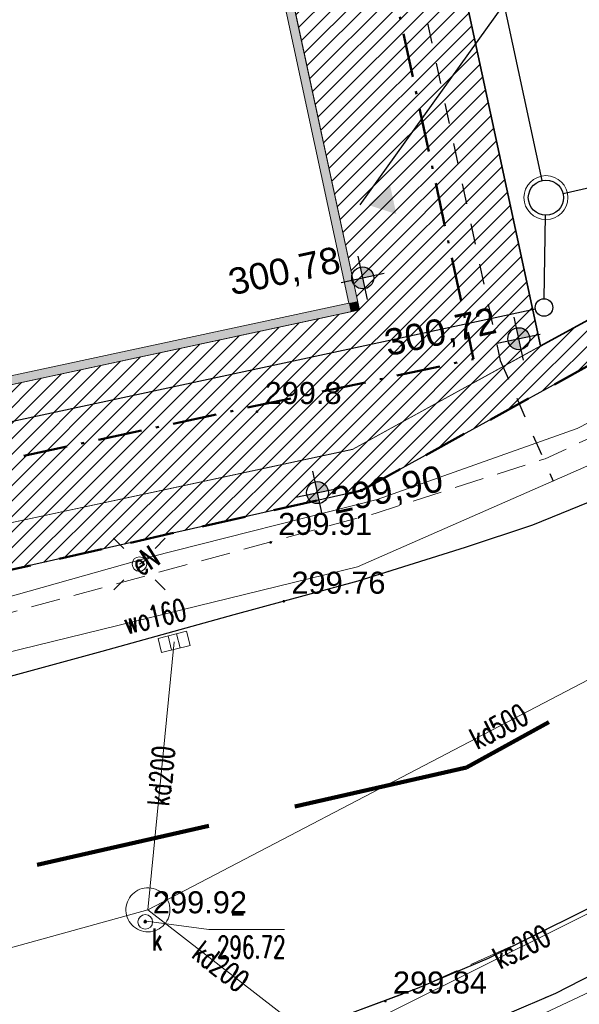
# Model space of a CAD drawing. Header units: metres. Extents: x 6567600 to 13135881, y 5574237 to 11149086.
# Tile 16 of 120: x 6567892 to 6567911, y 5574359 to 5574393. Entities that reach past the tile are written whole.
import ezdxf
from ezdxf.enums import TextEntityAlignment as Align

# ---------------------------------------------------------------- set-up
doc = ezdxf.new("R2010")
doc.units = ezdxf.units.M
for name, pattern in [('zzzxref_260316$0$_MDCP$0$2.0_1.0', [3, 2, -1]), ('zzzxref_260316$0$_MDCP$0$L_0_03', [1, 0.5, -0.5]), ('zzzxref_260316$0$_MDCP$0$L_0_04', [1.5, 1, -0.5]), ('zzzxref_260316$0$_MDCP$1$L_0_06', [2, 1.5, -0.5]), ('zzzxref_260316$0$KOR', [1.4, 0.7, -0.7]), ('zzzxref_260316$0$PR1183 Chorzów Metalowców V09_TT$0$Kropki i Kreski 2', [2.5, 1.5, -0.5, 0, -0.5]), ('zzzxref_260316$0$PR1183 Chorzów Metalowców V09_TT$0$Kropki przerywana 1', [2.5, 1.5, -1])]:
    doc.linetypes.add(name, pattern=pattern)
for name, color, linetype, lineweight in [('zzzxref_260316$0$_MDCP$0$EGB_DzialkaEwidencyjna', 7, 'Continuous', 18), ('zzzxref_260316$0$_MDCP$0$EGB_Klasouzytek', 92, 'Continuous', 18), ('zzzxref_260316$0$_MDCP$0$EGB_KonturUzytkuGruntowego', 92, 'Continuous', 18), ('zzzxref_260316$0$_MDCP$0$EGB_PunktGraniczny', 7, 'Continuous', 18), ('zzzxref_260316$0$_MDCP$0$GES_InneUrzadzeniaTowarzyszace', 7, 'Continuous', 18), ('zzzxref_260316$0$_MDCP$0$GES_InneUrzadzeniaTowarzyszace_P', 7, 'Continuous', 18), ('zzzxref_260316$0$_MDCP$0$GES_PrzewodElektroenergetyczny', 1, 'Continuous', 18), ('zzzxref_260316$0$_MDCP$0$GES_Rzedna', 7, 'Continuous', 18), ('zzzxref_260316$0$_MDCP$0$GES_UrzadzeniaSiecElektroenergetyczna_P', 7, 'Continuous', 18), ('zzzxref_260316$0$_MDCP$0$GES_UrzadzeniaSiecKanalizacyjna_P', 7, 'Continuous', 18), ('zzzxref_260316$0$_MDCP$0$OT_Komunikacja', 7, 'Continuous', 18), ('zzzxref_260316$0$_MDCP$0$OTRN', 7, 'Continuous', 13), ('zzzxref_260316$0$_MDCP$0$OTRS', 7, 'Continuous', 13), ('zzzxref_260316$0$_MDCP$0$OTRS_O', 7, 'Continuous', 20), ('zzzxref_260316$0$_MDCP$0$Z_GRANICE SPRAWDZONE', 100, 'Continuous', 30), ('zzzxref_260316$0$_MDCP$0$Z_ZAKRES', 214, 'Continuous', 90), ('zzzxref_260316$0$_MDCP$1$GES_PrzewodKanalizacyjny', 36, 'Continuous', 18), ('zzzxref_260316$0$_MDCP$1$GES_PrzewodWodociagowy', 5, 'Continuous', 18), ('zzzxref_260316$0$_TT_KAN_D', 96, 'Continuous', 25), ('zzzxref_260316$0$_TT_KAN_S_ZEWN', 34, 'Continuous', 25), ('zzzxref_260316$0$_TT_WODA_PRZYLACZE', 150, 'zzzxref_260316$0$KOR', 25)]:
    doc.layers.add(name, color=color, linetype=linetype, lineweight=lineweight)
for name, color, linetype in [('zzzxref_260316$0$_MDCP$0$OTRN_O', 7, 'Continuous'), ('zzzxref_260316$0$PR1183 Chorzów Metalowców V09_TT$0$FORMA - Arch 01 - PZT 0 ZAKRES OPRACOWANIA', 7, 'Continuous'), ('zzzxref_260316$0$PR1183 Chorzów Metalowców V09_TT$0$FORMA - Arch 01 - PZT 1 Strefy', 7, 'Continuous'), ('zzzxref_260316$0$PR1183 Chorzów Metalowców V09_TT$0$FORMA - Arch 01 - PZT 2 Budynki', 7, 'Continuous'), ('zzzxref_260316$0$PR1183 Chorzów Metalowców V09_TT$0$FORMA - Arch 01 - PZT-3 Ukształtowanie terenu', 7, 'Continuous'), ('zzzxref_260316$0$PR1183 Chorzów Metalowców V09_TT$0$FORMA - Arch 01 - PZT-3 Zagospodarowanie', 7, 'Continuous')]:
    doc.layers.add(name, color=color, linetype=linetype)
doc.styles.add('zzzxref_260316$0$$TD_AUDIT_GENERATED_(9E133)', font='simplex.shx')
doc.styles.add('zzzxref_260316$0$$TD_AUDIT_GENERATED_(9E16A)', font='arial.ttf', dxfattribs={"width": 0.9})
doc.styles.add('zzzxref_260316$0$$TD_AUDIT_GENERATED_(B0E6E)', font='arial.ttf')
doc.linetypes.add('zzzxref_260316$0$_MDCP$0$L_0_A0_SHX', pattern='A,0,-0.25,-0.5,-0.5,-0.5,[4,GML_DCP.shx,S=0.05,R=0,X=0,Y=0],-0.5,-0.5,-0.5,-0.25', length=3.5)
pattern_1 = [(45, (0, 1.2501), (-0.265165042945, 0.265165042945), [])]

# ---------------------------------------------------------------- blocks, each defined once
blk = doc.blocks.new('zzzxref_260316$0$_MDCP$0$OTRS')
at = {"layer": 'zzzxref_260316$0$_MDCP$0$OTRS', "color": 0, "lineweight": -3, "const_width": 0.09}
blk.add_lwpolyline([(-0.045, 0, 1), (0.045, 0, 1)], format="xyb", close=True, dxfattribs=at)
at = {"layer": 'zzzxref_260316$0$_MDCP$0$OTRS_O', "color": 0, "style": 'zzzxref_260316$0$$TD_AUDIT_GENERATED_(9E16A)'}
blk.add_attdef('RZEDNA', (0.514, 0.515), '', height=1.5, dxfattribs=at)
blk = doc.blocks.new('zzzxref_260316$0$_MDCP$0$OTRN')
at = {"layer": 'zzzxref_260316$0$_MDCP$0$OTRN', "color": 0, "const_width": 0.09}
blk.add_lwpolyline([(-0.045, 0, 1), (0.045, 0, 1)], format="xyb", close=True, dxfattribs=at)
at = {"layer": 'zzzxref_260316$0$_MDCP$0$OTRN_O', "color": 0, "style": 'zzzxref_260316$0$$TD_AUDIT_GENERATED_(9E16A)'}
blk.add_attdef('RZEDNA', (0.514, 0.515), '', height=1.5, dxfattribs=at)
blk = doc.blocks.new('zzzxref_260316$0$_MDCP$0$other_SUKK')
at = {"color": 0, "linetype": 'Continuous', "lineweight": 18, "flags": 128}
blk.add_lwpolyline([(1, 0.5), (1, -0.5), (-1, -0.5), (-1, 0.5), (1, 0.5)], close=True, dxfattribs=at)
for points in [[(-0.3, 0.5), (-0.3, -0.5)], [(0.3, 0.5), (0.3, -0.5)]]:
    blk.add_lwpolyline(points, dxfattribs=at)
blk = doc.blocks.new('zzzxref_260316$0$_MDCP$0$other_SUEO')
at = {"color": 0, "linetype": 'Continuous', "lineweight": 18, "flags": 128}
for points in [[(-1.06, 1.06), (-1.76, 1.76)], [(1.76, 1.76), (1.06, 1.06)], [(-1.74, -1.74), (-1.06, -1.06)], [(1.06, -1.06), (1.76, -1.76)]]:
    blk.add_lwpolyline(points, dxfattribs=at)
at = {"color": 0, "linetype": 'Continuous', "lineweight": 18}
blk.add_circle((0, 0), 0.5, dxfattribs=at)
blk = doc.blocks.new('zzzxref_260316$0$_MDCP$0$other_SUPS01_05')
at = {"linetype": 'Continuous', "lineweight": 13}
blk.add_hatch(color=0, dxfattribs=at).paths.add_polyline_path([(0, -0.091, 1), (0, 0.091, 1)])
at = {"color": 0, "linetype": 'Continuous', "lineweight": 13}
blk.add_circle((0, 0), 0.0906, dxfattribs=at)
blk = doc.blocks.new('zzzxref_260316$0$_MDCP$0$other_SUPW_O')
at = {"color": 0, "linetype": 'Continuous', "lineweight": 18}
blk.add_circle((0, 0), 0.5, dxfattribs=at)
blk = doc.blocks.new('zzzxref_260316$0$_MDCP$0$EGPG_N')
at = {"linetype": 'Continuous', "lineweight": 13}
blk.add_hatch(color=0, dxfattribs=at).paths.add_polyline_path([(0, -0.1, 1), (0, 0.1, 1)])
at = {"color": 0, "linetype": 'Continuous', "lineweight": 13}
blk.add_circle((0, 0), 0.1, dxfattribs=at)
blk = doc.blocks.new('zzzxref_260316$0$_MDCP$0$L_0_02_1')
at = {"color": 0}
blk.add_point((0, 0), dxfattribs=at)
blk = doc.blocks.new('zzzxref_260316$0$_MDCP$0$L_0_02_2')
at = {"color": 0}
blk.add_point((0, 0), dxfattribs=at)
blk = doc.blocks.new('zzzxref_260316$0$PR1183 Chorzów Metalowców V09_TT$0$Koty wysokościowe_60', base_point=(6567909.091, 5574380.683))
at = {"layer": 'zzzxref_260316$0$PR1183 Chorzów Metalowców V09_TT$0$FORMA - Arch 01 - PZT-3 Ukształtowanie terenu', "linetype": 'Continuous', "lineweight": 25}
for points in [[(6567909.091, 5574380.683), (6567909.458, 5574380.762), (6567909.4, 5574380.896), (6567909.295, 5574380.998), (6567909.159, 5574381.052), (6567909.012, 5574381.05)], [(6567909.091, 5574380.683), (6567908.724, 5574380.604), (6567908.783, 5574380.47), (6567908.888, 5574380.368), (6567909.024, 5574380.314), (6567909.17, 5574380.317)]]:
    blk.add_hatch(color=6, dxfattribs=at).paths.add_polyline_path(points)
at = {"layer": 'zzzxref_260316$0$PR1183 Chorzów Metalowców V09_TT$0$FORMA - Arch 01 - PZT-3 Ukształtowanie terenu', "color": 6, "linetype": 'Continuous', "lineweight": 25}
for p, q in [((6567909.249, 5574379.95), (6567908.934, 5574381.416)), ((6567908.358, 5574380.526), (6567909.824, 5574380.841))]:
    blk.add_line(p, q, dxfattribs=at)
blk.add_circle((6567909.091, 5574380.683), 0.375, dxfattribs=at)
at = {"layer": 'zzzxref_260316$0$PR1183 Chorzów Metalowców V09_TT$0$FORMA - Arch 01 - PZT-3 Ukształtowanie terenu', "color": 6, "lineweight": 25, "insert": (6567904.666, 5574379.919), "char_height": 0.9, "attachment_point": 7, "rotation": 12.1296, "style": 'zzzxref_260316$0$$TD_AUDIT_GENERATED_(B0E6E)'}
blk.add_mtext('\\A1;{\\pql;\\fArial|b0|i0|c238|p0;\\W1.000000;300,72}', dxfattribs=at)
blk = doc.blocks.new('zzzxref_260316$0$PR1183 Chorzów Metalowców V09_TT$0$Koty wysokościowe_57', base_point=(6567902.234, 5574375.436))
at = {"layer": 'zzzxref_260316$0$PR1183 Chorzów Metalowców V09_TT$0$FORMA - Arch 01 - PZT-3 Ukształtowanie terenu', "linetype": 'Continuous', "lineweight": 25}
for points in [[(6567902.234, 5574375.436), (6567902.601, 5574375.515), (6567902.543, 5574375.649), (6567902.438, 5574375.751), (6567902.302, 5574375.805), (6567902.156, 5574375.803)], [(6567902.234, 5574375.436), (6567901.868, 5574375.357), (6567901.926, 5574375.223), (6567902.031, 5574375.121), (6567902.167, 5574375.067), (6567902.313, 5574375.069)]]:
    blk.add_hatch(color=6, dxfattribs=at).paths.add_polyline_path(points)
at = {"layer": 'zzzxref_260316$0$PR1183 Chorzów Metalowców V09_TT$0$FORMA - Arch 01 - PZT-3 Ukształtowanie terenu', "color": 6, "linetype": 'Continuous', "lineweight": 25}
for p, q in [((6567902.392, 5574374.703), (6567902.077, 5574376.169)), ((6567901.501, 5574375.278), (6567902.968, 5574375.594))]:
    blk.add_line(p, q, dxfattribs=at)
blk.add_circle((6567902.234, 5574375.436), 0.375, dxfattribs=at)
at = {"layer": 'zzzxref_260316$0$PR1183 Chorzów Metalowców V09_TT$0$FORMA - Arch 01 - PZT-3 Ukształtowanie terenu', "color": 6, "lineweight": 25, "insert": (6567902.852, 5574374.54), "char_height": 0.9, "attachment_point": 7, "rotation": 12.1296, "style": 'zzzxref_260316$0$$TD_AUDIT_GENERATED_(B0E6E)'}
blk.add_mtext('\\A1;{\\pql;\\fArial|b0|i0|c238|p0;\\W1.000000;299,90}', dxfattribs=at)
blk = doc.blocks.new('zzzxref_260316$0$PR1183 Chorzów Metalowców V09_TT$0$Koty wysokościowe_14', base_point=(6567903.776, 5574382.755))
at = {"layer": 'zzzxref_260316$0$PR1183 Chorzów Metalowców V09_TT$0$FORMA - Arch 01 - PZT-3 Ukształtowanie terenu', "linetype": 'Continuous', "lineweight": 25}
for points in [[(6567903.776, 5574382.755), (6567904.142, 5574382.834), (6567904.084, 5574382.968), (6567903.979, 5574383.07), (6567903.843, 5574383.124), (6567903.697, 5574383.122)], [(6567903.776, 5574382.755), (6567903.409, 5574382.676), (6567903.467, 5574382.542), (6567903.572, 5574382.44), (6567903.708, 5574382.386), (6567903.855, 5574382.389)]]:
    blk.add_hatch(color=6, dxfattribs=at).paths.add_polyline_path(points)
at = {"layer": 'zzzxref_260316$0$PR1183 Chorzów Metalowców V09_TT$0$FORMA - Arch 01 - PZT-3 Ukształtowanie terenu', "color": 6, "linetype": 'Continuous', "lineweight": 25}
for p, q in [((6567903.933, 5574382.022), (6567903.618, 5574383.489)), ((6567903.043, 5574382.598), (6567904.509, 5574382.913))]:
    blk.add_line(p, q, dxfattribs=at)
blk.add_circle((6567903.776, 5574382.755), 0.375, dxfattribs=at)
at = {"layer": 'zzzxref_260316$0$PR1183 Chorzów Metalowców V09_TT$0$FORMA - Arch 01 - PZT-3 Ukształtowanie terenu', "color": 6, "lineweight": 25, "insert": (6567899.351, 5574381.991), "char_height": 0.9, "attachment_point": 7, "rotation": 12.1296, "style": 'zzzxref_260316$0$$TD_AUDIT_GENERATED_(B0E6E)'}
blk.add_mtext('\\A1;{\\pql;\\fArial|b0|i0|c238|p0;\\W1.000000;300,78}', dxfattribs=at)
blk = doc.blocks.new('zzzxref_260316$0$PR1183 Chorzów Metalowców V09_TT$0$Ściana_8', base_point=(6567872.546, 5574374.976))
at = {"layer": 'zzzxref_260316$0$PR1183 Chorzów Metalowców V09_TT$0$FORMA - Arch 01 - PZT 2 Budynki', "linetype": 'Continuous', "lineweight": 0, "true_color": 0x000000}
blk.add_hatch(color=18, dxfattribs=at).paths.add_polyline_path([(6567903.304, 5574381.893), (6567872.776, 5574375.332), (6567872.839, 5574375.039), (6567903.367, 5574381.6)])
at = {"layer": 'zzzxref_260316$0$PR1183 Chorzów Metalowców V09_TT$0$FORMA - Arch 01 - PZT 2 Budynki', "color": 7, "linetype": 'Continuous', "lineweight": 18, "flags": 128}
for points in [[(6567903.304, 5574381.893), (6567872.776, 5574375.332)], [(6567872.971, 5574375.067), (6567903.367, 5574381.6)], [(6567872.546, 5574374.976), (6567872.678, 5574375.004)]]:
    blk.add_lwpolyline(points, dxfattribs=at)
blk = doc.blocks.new('zzzxref_260316$0$PR1183 Chorzów Metalowców V09_TT$0$Ściana_2', base_point=(6567903.66, 5574381.663))
at = {"layer": 'zzzxref_260316$0$PR1183 Chorzów Metalowców V09_TT$0$FORMA - Arch 01 - PZT 2 Budynki', "linetype": 'Continuous', "lineweight": 0, "true_color": 0x000000}
for points in [[(6567892.22, 5574433.466), (6567903.304, 5574381.893), (6567903.597, 5574381.956), (6567892.513, 5574433.529)], [(6567903.304, 5574381.893), (6567903.66, 5574381.663), (6567903.597, 5574381.956)], [(6567903.304, 5574381.893), (6567903.367, 5574381.6), (6567903.66, 5574381.663)]]:
    blk.add_hatch(color=18, dxfattribs=at).paths.add_polyline_path(points)
at = {"layer": 'zzzxref_260316$0$PR1183 Chorzów Metalowców V09_TT$0$FORMA - Arch 01 - PZT 2 Budynki', "color": 7, "linetype": 'Continuous', "lineweight": 18, "flags": 128}
for points in [[(6567903.66, 5574381.663), (6567892.45, 5574433.822)], [(6567892.22, 5574433.466), (6567903.304, 5574381.893)], [(6567903.66, 5574381.663), (6567903.367, 5574381.6)]]:
    blk.add_lwpolyline(points, dxfattribs=at)
blk = doc.blocks.new('zzzxref_260316')
at = {"layer": 'zzzxref_260316$0$PR1183 Chorzów Metalowców V09_TT$0$FORMA - Arch 01 - PZT 1 Strefy', "linetype": 'Continuous', "lineweight": 0, "true_color": 0x577933}
h = blk.add_hatch(dxfattribs=at)
h.set_pattern_fill('ANSI31', color=77, scale=3, style=0)
h.set_pattern_definition(pattern_1)
h.paths.add_polyline_path([(6567874.014, 5574370.037), (6567903.73, 5574376.76), (6567926.87, 5574389.48), (6567941.769, 5574411.258), (6567945.87, 5574426.93), (6567946.274, 5574439.041), (6567944.961, 5574439.568), (6567943.09, 5574448.275), (6567939.696, 5574459.298), (6567938.856, 5574458.437), (6567945.454, 5574427.738), (6567940.566, 5574426.687), (6567942.208, 5574419.044, -0.198349), (6567940.833, 5574411.513), (6567926.815, 5574391.018), (6567903.433, 5574378.164), (6567873.643, 5574371.762)])
at = {"layer": 'zzzxref_260316$0$PR1183 Chorzów Metalowców V09_TT$0$FORMA - Arch 01 - PZT 1 Strefy', "linetype": 'Continuous', "lineweight": 0, "true_color": 0x606060}
h = blk.add_hatch(dxfattribs=at)
h.set_pattern_fill('ANSI31', color=251, scale=3, style=0)
h.set_pattern_definition(pattern_1)
h.paths.add_polyline_path([(6567871.897, 5574369.582), (6567874.014, 5574370.037), (6567873.643, 5574371.762), (6567903.422, 5574378.162), (6567909.835, 5574381.687), (6567906.331, 5574397.99), (6567901.444, 5574396.94), (6567900.638, 5574400.689, 0.414214), (6567899.925, 5574401.149), (6567899.749, 5574401.111), (6567903.66, 5574382.913), (6567879.003, 5574377.614), (6567879.525, 5574375.189), (6567879.51, 5574375.186), (6567873.199, 5574373.83), (6567872.678, 5574376.254), (6567872.546, 5574376.226), (6567856.579, 5574450.519), (6567867.702, 5574452.91), (6567867.644, 5574453.192), (6567854.542, 5574450.478), (6567857.367, 5574437.331), (6567857.331, 5574437.354), (6567866.955, 5574392.574), (6567867.301, 5574390.966), (6567869.023, 5574382.952), (6567871.013, 5574373.692), (6567871.082, 5574373.375), (6567871.526, 5574371.307)])
at = {"layer": 'zzzxref_260316$0$PR1183 Chorzów Metalowców V09_TT$0$FORMA - Arch 01 - PZT 2 Budynki', "linetype": 'Continuous', "lineweight": 5}
blk.add_hatch(color=7, dxfattribs=at).paths.add_polyline_path([(6567904.918, 5574386.18), (6567903.966, 5574386.487), (6567904.708, 5574387.158)])
at = {"layer": 'zzzxref_260316$0$_MDCP$0$EGB_DzialkaEwidencyjna', "linetype": 'Continuous', "lineweight": 18}
for p, q in [((6567870.09, 5574563.29), (6567937.22, 5574576.21)), ((6567937.22, 5574576.21), (6567953.2, 5574485.85)), ((6567849.51, 5574552.26), (6567921.55, 5574569.11)), ((6567921.55, 5574569.11), (6567849.51, 5574552.26)), ((6567921.55, 5574569.11), (6567946.41, 5574443.1)), ((6567946.41, 5574443.1), (6567921.55, 5574569.11)), ((6567848.19, 5574557.83), (6567870.09, 5574563.29)), ((6567849.51, 5574552.26), (6567848.19, 5574557.83)), ((6567830.11, 5574547.72), (6567849.51, 5574552.26)), ((6567829, 5574518.49), (6567830.11, 5574547.72)), ((6567851.37, 5574441.53), (6567829, 5574518.49)), ((6567953.2, 5574485.85), (6567954.34, 5574479.4)), ((6567954.34, 5574479.4), (6567964.63, 5574421.22)), ((6567946.41, 5574443.1), (6567945.87, 5574426.93)), ((6567945.87, 5574426.93), (6567946.41, 5574443.1)), ((6567857.95, 5574413.39), (6567851.37, 5574441.53)), ((6567945.87, 5574426.93), (6567941.78, 5574411.28)), ((6567941.78, 5574411.28), (6567945.87, 5574426.93)), ((6567964.63, 5574421.22), (6567961.98, 5574385.01)), ((6567864.17, 5574367.81), (6567857.95, 5574413.39)), ((6567941.78, 5574411.28), (6567926.87, 5574389.48)), ((6567926.87, 5574389.48), (6567941.78, 5574411.28)), ((6567926.87, 5574389.48), (6567903.73, 5574376.76)), ((6567903.73, 5574376.76), (6567926.87, 5574389.48)), ((6567961.98, 5574385.01), (6567940.38, 5574379.35)), ((6567940.38, 5574379.35), (6567927.03, 5574350.99)), ((6567903.73, 5574376.76), (6567864.17, 5574367.81)), ((6567864.17, 5574367.81), (6567903.73, 5574376.76)), ((6567869.98, 5574345.11), (6567864.17, 5574367.81)), ((6567921.32, 5574359.06), (6567869.98, 5574345.11)), ((6567923.464, 5574348.631), (6567921.32, 5574359.06)), ((6567927.03, 5574350.99), (6567923.464, 5574348.631))]:
    blk.add_line(p, q, dxfattribs=at)
at = {"layer": 'zzzxref_260316$0$_MDCP$0$EGB_Klasouzytek', "lineweight": 18}
for points in [[(6567903.73, 5574376.76), (6567864.17, 5574367.81), (6567857.95, 5574413.39), (6567851.37, 5574441.53)], [(6567903.73, 5574376.76), (6567926.87, 5574389.48)]]:
    blk.add_lwpolyline(points, dxfattribs=at)
at = {"layer": 'zzzxref_260316$0$_MDCP$0$EGB_KonturUzytkuGruntowego', "linetype": 'zzzxref_260316$0$_MDCP$0$L_0_03', "lineweight": 18, "flags": 128}
blk.add_lwpolyline([(6567903.73, 5574376.76), (6567864.17, 5574367.81), (6567862.49, 5574380.1), (6567857.95, 5574413.39), (6567851.37, 5574441.53), (6567829, 5574518.49), (6567830.11, 5574547.72)], dxfattribs=at)
at = {"layer": 'zzzxref_260316$0$_MDCP$0$EGB_KonturUzytkuGruntowego', "linetype": 'zzzxref_260316$0$_MDCP$0$L_0_03', "lineweight": 18}
blk.add_lwpolyline([(6567903.73, 5574376.76), (6567926.87, 5574389.48)], dxfattribs=at)
at = {"layer": 'zzzxref_260316$0$_MDCP$0$EGB_PunktGraniczny'}
blk.add_point((6567903.73, 5574376.76), dxfattribs=at)
at = {"layer": 'zzzxref_260316$0$_MDCP$0$GES_InneUrzadzeniaTowarzyszace', "color": 36, "linetype": 'Continuous', "lineweight": 18, "flags": 128}
blk.add_lwpolyline([(6567896.392, 5574361.723), (6567896.316, 5574361.734), (6567896.241, 5574361.753), (6567896.168, 5574361.779), (6567896.099, 5574361.813), (6567896.033, 5574361.854), (6567895.972, 5574361.901), (6567895.916, 5574361.954), (6567895.866, 5574362.013), (6567895.822, 5574362.076), (6567895.785, 5574362.144), (6567895.755, 5574362.215), (6567895.732, 5574362.289), (6567895.718, 5574362.364), (6567895.711, 5574362.441), (6567895.712, 5574362.519), (6567895.721, 5574362.595), (6567895.737, 5574362.671), (6567895.762, 5574362.744), (6567895.794, 5574362.814), (6567895.832, 5574362.881), (6567895.878, 5574362.943), (6567895.93, 5574363.001), (6567895.987, 5574363.052), (6567896.049, 5574363.098), (6567896.116, 5574363.137), (6567896.186, 5574363.169), (6567896.26, 5574363.193), (6567896.335, 5574363.21), (6567896.412, 5574363.219), (6567896.489, 5574363.22), (6567896.566, 5574363.213), (6567896.642, 5574363.198), (6567896.716, 5574363.175), (6567896.787, 5574363.145), (6567896.854, 5574363.108), (6567896.918, 5574363.064), (6567896.977, 5574363.014), (6567897.03, 5574362.958), (6567897.077, 5574362.897), (6567897.117, 5574362.831), (6567897.151, 5574362.762), (6567897.177, 5574362.689), (6567897.196, 5574362.614), (6567897.207, 5574362.538), (6567897.21, 5574362.461), (6567897.205, 5574362.384), (6567897.192, 5574362.307), (6567897.171, 5574362.233), (6567897.143, 5574362.161), (6567897.108, 5574362.092), (6567897.066, 5574362.028), (6567897.017, 5574361.968), (6567896.962, 5574361.913), (6567896.902, 5574361.865), (6567896.838, 5574361.822), (6567896.769, 5574361.787), (6567896.697, 5574361.759), (6567896.623, 5574361.738), (6567896.547, 5574361.725), (6567896.47, 5574361.72)], close=True, dxfattribs=at)
at = {"layer": 'zzzxref_260316$0$_MDCP$0$GES_PrzewodElektroenergetyczny', "color": 1, "linetype": 'Continuous', "lineweight": 18, "flags": 128}
for points in [[(6567865.43, 5574365.71), (6567866.05, 5574365.89), (6567896.56, 5574374.5), (6567904.27, 5574376.45), (6567911.08, 5574378.87), (6567917.57, 5574382.21), (6567923.68, 5574386.39), (6567927.96, 5574390.03), (6567932.71, 5574394.95), (6567937.44, 5574401.32), (6567941.37, 5574408.93), (6567944.03, 5574416.87), (6567946.43, 5574428.12), (6567947.07, 5574438.02), (6567946.76, 5574445.07), (6567943.54, 5574465.05), (6567937.11, 5574496.16), (6567934.67, 5574502.03), (6567928.51, 5574535.24), (6567922.19, 5574569.25)], [(6567896.17, 5574374.25), (6567896.56, 5574374.5)]]:
    blk.add_lwpolyline(points, dxfattribs=at)
at = {"layer": 'zzzxref_260316$0$_MDCP$0$GES_Rzedna', "color": 7, "linetype": 'Continuous', "lineweight": 13, "flags": 128}
blk.add_lwpolyline([(6567901.106, 5574361.799), (6567898.528, 5574361.799), (6567896.411, 5574362.079)], dxfattribs=at)
at = {"layer": 'zzzxref_260316$0$_MDCP$0$OT_Komunikacja', "linetype": 'zzzxref_260316$0$_MDCP$0$L_0_A0_SHX', "lineweight": 18}
for p, q in [((6567954.473, 5574406.634), (6567957.111, 5574414.196)), ((6567952.944, 5574402.951), (6567954.473, 5574406.634)), ((6567951.238, 5574399.278), (6567952.944, 5574402.951)), ((6567949.364, 5574395.673), (6567951.238, 5574399.278)), ((6567947.313, 5574392.248), (6567949.364, 5574395.673)), ((6567945.207, 5574388.873), (6567947.313, 5574392.248)), ((6567942.835, 5574385.586), (6567945.207, 5574388.873)), ((6567940.392, 5574382.478), (6567942.835, 5574385.586)), ((6567937.746, 5574379.438), (6567940.392, 5574382.478)), ((6567935.054, 5574376.545), (6567937.746, 5574379.438)), ((6567932.132, 5574373.685), (6567935.054, 5574376.545)), ((6567929.174, 5574371.072), (6567932.132, 5574373.685)), ((6567926.012, 5574368.556), (6567929.174, 5574371.072)), ((6567922.741, 5574366.209), (6567926.012, 5574368.556)), ((6567919.37, 5574364.011), (6567922.741, 5574366.209)), ((6567915.985, 5574362.056), (6567919.37, 5574364.011)), ((6567912.426, 5574360.104), (6567915.985, 5574362.056)), ((6567908.821, 5574358.417), (6567912.426, 5574360.104)), ((6567905.144, 5574356.882), (6567908.821, 5574358.417)), ((6567901.362, 5574355.506), (6567905.144, 5574356.882)), ((6567897.522, 5574354.273), (6567901.362, 5574355.506)), ((6567893.734, 5574353.163), (6567897.522, 5574354.273)), ((6567885.988, 5574350.992), (6567893.734, 5574353.163)), ((6567870.564, 5574346.733), (6567885.988, 5574350.992)), ((6567866.341, 5574345.538), (6567870.564, 5574346.733))]:
    blk.add_line(p, q, dxfattribs=at)
at = {"layer": 'zzzxref_260316$0$_MDCP$0$OT_Komunikacja', "linetype": 'Continuous', "lineweight": 18}
for p, q in [((6567954.473, 5574406.634), (6567957.111, 5574414.196)), ((6567952.944, 5574402.951), (6567954.473, 5574406.634)), ((6567951.238, 5574399.278), (6567952.944, 5574402.951)), ((6567949.364, 5574395.673), (6567951.238, 5574399.278)), ((6567947.313, 5574392.248), (6567949.364, 5574395.673)), ((6567945.207, 5574388.873), (6567947.313, 5574392.248)), ((6567942.835, 5574385.586), (6567945.207, 5574388.873)), ((6567940.392, 5574382.478), (6567942.835, 5574385.586)), ((6567937.746, 5574379.438), (6567940.392, 5574382.478)), ((6567935.054, 5574376.545), (6567937.746, 5574379.438)), ((6567932.132, 5574373.685), (6567935.054, 5574376.545)), ((6567929.174, 5574371.072), (6567932.132, 5574373.685)), ((6567926.012, 5574368.556), (6567929.174, 5574371.072)), ((6567922.741, 5574366.209), (6567926.012, 5574368.556)), ((6567919.37, 5574364.011), (6567922.741, 5574366.209)), ((6567915.985, 5574362.056), (6567919.37, 5574364.011)), ((6567912.426, 5574360.104), (6567915.985, 5574362.056)), ((6567908.821, 5574358.417), (6567912.426, 5574360.104)), ((6567905.144, 5574356.882), (6567908.821, 5574358.417)), ((6567901.362, 5574355.506), (6567905.144, 5574356.882)), ((6567897.522, 5574354.273), (6567901.362, 5574355.506)), ((6567893.734, 5574353.163), (6567897.522, 5574354.273)), ((6567885.988, 5574350.992), (6567893.734, 5574353.163)), ((6567870.564, 5574346.733), (6567885.988, 5574350.992)), ((6567866.341, 5574345.538), (6567870.564, 5574346.733))]:
    blk.add_line(p, q, dxfattribs=at)
at = {"layer": 'zzzxref_260316$0$_MDCP$0$OT_Komunikacja', "color": 7, "linetype": 'Continuous', "lineweight": 25, "flags": 128}
for points in [[(6567945.062, 5574393.494), (6567943.667, 5574391.188), (6567941.714, 5574388.428), (6567939.717, 5574385.726), (6567938.499, 5574384.155), (6567936.766, 5574382.158), (6567934.651, 5574379.867), (6567932.034, 5574377.144), (6567929.626, 5574374.868), (6567927.159, 5574372.769), (6567924.721, 5574370.845), (6567920.178, 5574367.514), (6567919.163, 5574366.875), (6567917.209, 5574365.668), (6567912.846, 5574363.203), (6567908.053, 5574360.812), (6567905.63, 5574359.784), (6567900.842, 5574357.997)], [(6567934.465, 5574393.243), (6567932.327, 5574390.844), (6567928.971, 5574387.543), (6567926.768, 5574385.598), (6567925.032, 5574384.195), (6567923.337, 5574382.935), (6567920.797, 5574381.179), (6567917.606, 5574379.366), (6567914.527, 5574377.737), (6567911.816, 5574376.502), (6567909.558, 5574375.579), (6567907.269, 5574374.816), (6567903.606, 5574373.672), (6567899.382, 5574372.528), (6567894.891, 5574371.274), (6567878.894, 5574366.917), (6567867.949, 5574363.87)], [(6567900.842, 5574357.997), (6567904.405, 5574358.151), (6567907.065, 5574358.223), (6567910.349, 5574359.631), (6567915.069, 5574362.055), (6567916.996, 5574363.184), (6567917.897, 5574364.663), (6567918.799, 5574366.142), (6567919.163, 5574366.875)]]:
    blk.add_lwpolyline(points, dxfattribs=at)
at = {"layer": 'zzzxref_260316$0$_MDCP$0$OT_Komunikacja', "color": 7, "linetype": 'zzzxref_260316$0$_MDCP$0$L_0_04', "lineweight": 18, "flags": 128}
blk.add_lwpolyline([(6567947.515, 5574455.698), (6567948.396, 5574450.424), (6567948.648, 5574448.732), (6567948.975, 5574446.476), (6567949.265, 5574444.281), (6567949.478, 5574440.508), (6567949.478, 5574438.827), (6567949.548, 5574436.345), (6567949.466, 5574434.494), (6567949.331, 5574431.506), (6567949.013, 5574428.567), (6567948.397, 5574424.452), (6567947.845, 5574421.592), (6567946.958, 5574417.848), (6567946.194, 5574415.206), (6567944.955, 5574411.463), (6567944.22, 5574409.565), (6567943.335, 5574407.431), (6567941.896, 5574404.446), (6567940.723, 5574402.331), (6567939.781, 5574400.677), (6567938.516, 5574398.665), (6567936.744, 5574396.084), (6567934.465, 5574393.243), (6567932.327, 5574390.844), (6567928.971, 5574387.543), (6567926.7, 5574385.54), (6567925.032, 5574384.195), (6567923.337, 5574382.935), (6567920.797, 5574381.179), (6567917.606, 5574379.366), (6567914.527, 5574377.737), (6567911.816, 5574376.502), (6567909.558, 5574375.579), (6567907.269, 5574374.816), (6567903.606, 5574373.672), (6567899.382, 5574372.528), (6567894.891, 5574371.274), (6567878.894, 5574366.917), (6567867.949, 5574363.87), (6567863.154, 5574362.61), (6567857.11, 5574361.35), (6567856.863, 5574364.456), (6567856.582, 5574368.039), (6567856.09, 5574372.83), (6567857, 5574372.9), (6567856.31, 5574378.9), (6567855.79, 5574382.87), (6567855.18, 5574386.83), (6567854.51, 5574390.76), (6567853.78, 5574394.71), (6567853.05, 5574398.63), (6567852.19, 5574402.6), (6567849.76, 5574413.26), (6567849.89, 5574414.22), (6567851.83, 5574414.67), (6567851.37, 5574416.66), (6567854.58, 5574417.42), (6567850.88, 5574432.39), (6567845.96, 5574431.22), (6567840.92, 5574450.67), (6567838.96, 5574456.25), (6567831.07, 5574490.06), (6567830.27, 5574495.98), (6567829, 5574501.83), (6567827.92, 5574506.7), (6567826.86, 5574511.56), (6567826.08, 5574515.52), (6567825.4, 5574519.47), (6567824.95, 5574522.44), (6567824.5, 5574526.43), (6567824.25, 5574529.43), (6567824.08, 5574532.42), (6567824.01, 5574536.4), (6567824.25, 5574539.41), (6567825.44, 5574545.29), (6567826.09, 5574547.18), (6567826.92, 5574548.98), (6567827.87, 5574550.71), (6567829, 5574552.37), (6567849.24, 5574556.86), (6567847.84, 5574562.43), (6567850.42, 5574563.07), (6567851, 5574562.82), (6567857.08, 5574558.64), (6567878.36, 5574563.51), (6567907.32, 5574570.28), (6567907.73, 5574567.88), (6567878.94, 5574561.2), (6567857.62, 5574556.33), (6567833.07, 5574550.68), (6567832.17, 5574550.48), (6567830.79, 5574549.8), (6567829.67, 5574548.79), (6567828.68, 5574547.02), (6567827.68, 5574544.22), (6567827.06, 5574541.37), (6567826.61, 5574538.33), (6567826.47, 5574535.3), (6567826.62, 5574531.27), (6567826.93, 5574527.32), (6567827.29, 5574523.8), (6567827.81, 5574520.34), (6567828.64, 5574515.44), (6567829.22, 5574512.47), (6567831.34, 5574502.7), (6567832, 5574502.04), (6567832.86, 5574501.86), (6567835.48, 5574490.39), (6567838.69, 5574476.72), (6567840.94, 5574477.22), (6567842.1, 5574472.29), (6567839.84, 5574471.76), (6567843.24, 5574457.14), (6567846.41, 5574443.89), (6567846.82, 5574442.27), (6567847.04, 5574441.61), (6567847.42, 5574441.08), (6567847.97, 5574440.71), (6567848.63, 5574440.56), (6567849.32, 5574440.61), (6567851.19, 5574441.04), (6567854.02, 5574429.39), (6567857.72, 5574414.07), (6567855.38, 5574413.53), (6567854.43, 5574412.7), (6567853.63, 5574411.68), (6567853.17, 5574410.72), (6567853.12, 5574409.71), (6567854.26, 5574404.84), (6567855.51, 5574399), (6567857.01, 5574391.2), (6567857.79, 5574386.18), (6567858.35, 5574382.21), (6567859.02, 5574377.27), (6567859.909, 5574368.887), (6567860.055, 5574367.78), (6567860.402, 5574366.895), (6567861.348, 5574365.757), (6567862.743, 5574365.112), (6567863.812, 5574364.983), (6567864.873, 5574365.082), (6567875.385, 5574368.045), (6567887.169, 5574371.344), (6567894.86, 5574373.433), (6567904.193, 5574375.979), (6567909.986, 5574377.842), (6567913.714, 5574379.575), (6567916.29, 5574380.93), (6567919.833, 5574382.929), (6567921.94, 5574384.465), (6567924.837, 5574386.597), (6567926.974, 5574388.488), (6567928.91, 5574390.273), (6567932.797, 5574394.443), (6567936.263, 5574399.014), (6567938.789, 5574403.047), (6567940.719, 5574406.619), (6567942.6, 5574410.97), (6567944.237, 5574415.951), (6567945.095, 5574418.932), (6567946.005, 5574422.667), (6567946.916, 5574428.255), (6567947.357, 5574433.537), (6567947.446, 5574438.626), (6567947.184, 5574444.294), (6567946.685, 5574448.233), (6567946.054, 5574452.175), (6567945.029, 5574458.386), (6567942.856, 5574469.729), (6567945.871, 5574465.435)], close=True, dxfattribs=at)
at = {"layer": 'zzzxref_260316$0$_MDCP$0$OT_Komunikacja', "color": 7, "linetype": 'zzzxref_260316$0$_MDCP$1$L_0_06', "lineweight": 18, "flags": 128}
blk.add_lwpolyline([(6567905.63, 5574359.784), (6567909.495, 5574361.531), (6567912.846, 5574363.203), (6567916.13, 5574365.059), (6567919.163, 5574366.875), (6567916.996, 5574363.184), (6567915.069, 5574362.055), (6567912.391, 5574360.68), (6567910.349, 5574359.631), (6567907.065, 5574358.223), (6567900.842, 5574357.997)], close=True, dxfattribs=at)
at = {"layer": 'zzzxref_260316$0$_MDCP$0$Z_GRANICE SPRAWDZONE', "linetype": 'ByBlock', "flags": 128}
blk.add_lwpolyline([(6567830.11, 5574547.72), (6567849.531, 5574552.262), (6567921.55, 5574569.11), (6567946.41, 5574443.1), (6567945.87, 5574426.93), (6567941.769, 5574411.258), (6567926.87, 5574389.48), (6567903.73, 5574376.76), (6567864.17, 5574367.81), (6567857.95, 5574413.39), (6567851.37, 5574441.53), (6567829, 5574518.49), (6567830.11, 5574547.72)], dxfattribs=at)
at = {"layer": 'zzzxref_260316$0$_MDCP$0$Z_ZAKRES', "linetype": 'zzzxref_260316$0$_MDCP$0$2.0_1.0', "lineweight": 140, "ltscale": 3}
blk.add_lwpolyline([(6567820.407, 5574555.719), (6567847.232, 5574561.997), (6567929.356, 5574581.206), (6567956.443, 5574443.911), (6567955.827, 5574425.481), (6567951.015, 5574407.07), (6567933.777, 5574381.866), (6567907.312, 5574367.318), (6567855.739, 5574355.65), (6567852.582, 5574378.747), (6567848.105, 5574411.572), (6567841.693, 5574438.994), (6567818.946, 5574517.253)], close=True, dxfattribs=at)
at = {"layer": 'zzzxref_260316$0$_MDCP$1$GES_PrzewodKanalizacyjny', "color": 36, "linetype": 'Continuous', "lineweight": 18, "flags": 128}
for points in [[(6567896.46, 5574362.471), (6567920.36, 5574374.97)], [(6567897.35, 5574371.6), (6567896.46, 5574362.471)], [(6567898.83, 5574356.05), (6567919.53, 5574366.37)], [(6567877.57, 5574357.25), (6567896.46, 5574362.471)], [(6567896.46, 5574362.471), (6567901.42, 5574358.62)]]:
    blk.add_lwpolyline(points, dxfattribs=at)
at = {"layer": 'zzzxref_260316$0$_MDCP$1$GES_PrzewodWodociagowy', "color": 5, "linetype": 'Continuous', "lineweight": 18, "flags": 128}
blk.add_lwpolyline([(6567891.58, 5574371.22), (6567903.6, 5574374.16), (6567920.8, 5574381.71), (6567923.69, 5574383.53), (6567926.2, 5574385.12), (6567936.27, 5574396.34)], dxfattribs=at)
at = {"layer": 'zzzxref_260316$0$_TT_KAN_D'}
blk.add_lwpolyline([(6567903.688, 5574386.49), (6567910.767, 5574396.372)], dxfattribs=at)
at = {"layer": 'zzzxref_260316$0$_TT_KAN_S_ZEWN'}
blk.add_line((6567909.954, 5574383.296), (6567910.004, 5574386.139), dxfattribs=at)
for points in [[(6567909.889, 5574387.325), (6567907.084, 5574400.375)], [(6567923.087, 5574389.723), (6567910.6, 5574386.872)], [(6567909.655, 5574382.933), (6567879.264, 5574376.402)]]:
    blk.add_lwpolyline(points, dxfattribs=at)
at = {"layer": 'zzzxref_260316$0$_TT_KAN_S_ZEWN', "lineweight": 13}
blk.add_circle((6567910.015, 5574386.739), 0.75, dxfattribs=at)
at = {"layer": 'zzzxref_260316$0$_TT_KAN_S_ZEWN', "lineweight": 30}
for centre, radius in [((6567910.015, 5574386.739), 0.6), ((6567909.949, 5574382.996), 0.3)]:
    blk.add_circle(centre, radius, dxfattribs=at)
at = {"layer": 'zzzxref_260316$0$_TT_WODA_PRZYLACZE'}
blk.add_lwpolyline([(6567893.132, 5574432.2), (6567896.328, 5574432.882), (6567898.043, 5574429.641), (6567908.457, 5574381.189), (6567910.259, 5574377.083)], dxfattribs=at)
at = {"layer": 'zzzxref_260316$0$PR1183 Chorzów Metalowców V09_TT$0$FORMA - Arch 01 - PZT 0 ZAKRES OPRACOWANIA', "color": 1, "linetype": 'zzzxref_260316$0$PR1183 Chorzów Metalowców V09_TT$0$Kropki przerywana 1', "lineweight": 50}
for p, q in [((6567903.73, 5574376.76), (6567926.87, 5574389.48)), ((6567864.17, 5574367.81), (6567903.73, 5574376.76))]:
    blk.add_line(p, q, dxfattribs=at)
at = {"layer": 'zzzxref_260316$0$PR1183 Chorzów Metalowców V09_TT$0$FORMA - Arch 01 - PZT 1 Strefy', "color": 254, "linetype": 'Continuous', "lineweight": 0, "true_color": 0xe3cfb5}
for p, q in [((6567903.66, 5574382.913), (6567892.45, 5574435.072)), ((6567879.003, 5574377.614), (6567903.66, 5574382.913))]:
    blk.add_line(p, q, dxfattribs=at)
at = {"layer": 'zzzxref_260316$0$PR1183 Chorzów Metalowców V09_TT$0$FORMA - Arch 01 - PZT 1 Strefy', "color": 9, "linetype": 'Continuous', "lineweight": 13}
for p, q in [((6567899.749, 5574401.111), (6567903.66, 5574382.913)), ((6567909.835, 5574381.687), (6567906.331, 5574397.99)), ((6567903.66, 5574382.913), (6567879.003, 5574377.614)), ((6567903.422, 5574378.162), (6567909.835, 5574381.687)), ((6567873.643, 5574371.762), (6567903.422, 5574378.162))]:
    blk.add_line(p, q, dxfattribs=at)
at = {"layer": 'zzzxref_260316$0$PR1183 Chorzów Metalowców V09_TT$0$FORMA - Arch 01 - PZT 1 Strefy', "color": 254, "linetype": 'Continuous', "lineweight": 13, "true_color": 0xd2d2ff}
for p, q in [((6567906.331, 5574397.99), (6567909.836, 5574381.684)), ((6567909.836, 5574381.684), (6567926.815, 5574391.018))]:
    blk.add_line(p, q, dxfattribs=at)
at = {"layer": 'zzzxref_260316$0$PR1183 Chorzów Metalowców V09_TT$0$FORMA - Arch 01 - PZT 1 Strefy', "color": 71, "linetype": 'Continuous', "lineweight": 13, "true_color": 0xaff266}
for p, q in [((6567926.815, 5574391.018), (6567903.433, 5574378.164)), ((6567903.73, 5574376.76), (6567926.87, 5574389.48)), ((6567903.433, 5574378.164), (6567873.643, 5574371.762)), ((6567874.014, 5574370.037), (6567903.73, 5574376.76))]:
    blk.add_line(p, q, dxfattribs=at)
at = {"layer": 'zzzxref_260316$0$PR1183 Chorzów Metalowców V09_TT$0$FORMA - Arch 01 - PZT 2 Budynki', "color": 7, "linetype": 'zzzxref_260316$0$PR1183 Chorzów Metalowców V09_TT$0$Kropki i Kreski 2', "lineweight": 50}
for p in [(6567904.075, 5574397.403), (6567879.52, 5574375.211)]:
    blk.add_line(p, (6567907.55, 5574381.236), dxfattribs=at)
at = {"layer": 'zzzxref_260316$0$PR1183 Chorzów Metalowców V09_TT$0$FORMA - Arch 01 - PZT-3 Zagospodarowanie', "color": 7, "linetype": 'Continuous', "lineweight": 35}
for p, q in [((6567898.21, 5574435.78), (6567909.834, 5574381.693)), ((6567926.815, 5574391.018), (6567909.836, 5574381.684))]:
    blk.add_line(p, q, dxfattribs=at)
at = {"layer": 'zzzxref_260316$0$PR1183 Chorzów Metalowców V09_TT$0$FORMA - Arch 01 - PZT-3 Zagospodarowanie', "color": 7, "linetype": 'Continuous', "lineweight": 18}
for p, q in [((6567903.433, 5574378.164), (6567909.834, 5574381.693)), ((6567873.643, 5574371.762), (6567903.433, 5574378.164))]:
    blk.add_line(p, q, dxfattribs=at)
at = {"layer": 'zzzxref_260316$0$_MDCP$0$EGB_DzialkaEwidencyjna', "linetype": 'Continuous', "xscale": 0.5, "yscale": 0.5, "zscale": 0.5}
for name, rotation in [('zzzxref_260316$0$_MDCP$0$L_0_02_1', 28.8), ('zzzxref_260316$0$_MDCP$0$L_0_02_2', 192.75)]:
    blk.add_blockref(name, (6567903.73, 5574376.76), dxfattribs=dict(at, rotation=rotation))
at = {"layer": 'zzzxref_260316$0$_MDCP$0$EGB_PunktGraniczny', "linetype": 'Continuous', "xscale": 0.5, "yscale": 0.5, "zscale": 0.5}
blk.add_blockref('zzzxref_260316$0$_MDCP$0$EGPG_N', (6567903.73, 5574376.76), dxfattribs=at)
at = {"layer": 'zzzxref_260316$0$_MDCP$0$GES_InneUrzadzeniaTowarzyszace_P', "linetype": 'Continuous', "xscale": 0.5, "yscale": 0.5, "zscale": 0.5}
blk.add_blockref('zzzxref_260316$0$_MDCP$0$other_SUPW_O', (6567896.37, 5574362.06), dxfattribs=at)
at = {"layer": 'zzzxref_260316$0$_MDCP$0$GES_Rzedna', "color": 36, "linetype": 'Continuous', "xscale": 0.5, "yscale": 0.5, "zscale": 0.5}
blk.add_blockref('zzzxref_260316$0$_MDCP$0$other_SUPS01_05', (6567896.37, 5574362.06), dxfattribs=at)
at = {"layer": 'zzzxref_260316$0$_MDCP$0$GES_UrzadzeniaSiecElektroenergetyczna_P', "linetype": 'Continuous', "xscale": 0.5, "yscale": 0.5, "zscale": 0.5}
blk.add_blockref('zzzxref_260316$0$_MDCP$0$other_SUEO', (6567896.17, 5574374.25), dxfattribs=at)
at = {"layer": 'zzzxref_260316$0$_MDCP$0$GES_UrzadzeniaSiecKanalizacyjna_P', "color": 36, "linetype": 'Continuous', "xscale": 0.5, "yscale": 0.5, "zscale": 0.5, "rotation": 14.02522823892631}
blk.add_blockref('zzzxref_260316$0$_MDCP$0$other_SUKK', (6567897.35, 5574371.6), dxfattribs=at)
at = {"layer": 'zzzxref_260316$0$_MDCP$0$OTRN', "color": 14, "xscale": 0.5, "yscale": 0.5, "zscale": 0.5}
blk.add_blockref('zzzxref_260316$0$_MDCP$0$OTRN', (6567900.176, 5574379.449, 299.767), dxfattribs=at).add_auto_attribs({'RZEDNA': '299.8'})
at = {"layer": 'zzzxref_260316$0$_MDCP$0$OTRS', "xscale": 0.5, "yscale": 0.5, "zscale": 0.5}
for p, values in [((6567900.638, 5574374.989, 299.908), {'RZEDNA': '299.91'}), ((6567901.089, 5574372.985, 299.756), {'RZEDNA': '299.76'}), ((6567896.371, 5574362.094, 299.921), {'RZEDNA': '299.92'}), ((6567904.547, 5574359.36, 299.835), {'RZEDNA': '299.84'})]:
    blk.add_blockref('zzzxref_260316$0$_MDCP$0$OTRS', p, dxfattribs=at).add_auto_attribs(values)
at = {"layer": 'zzzxref_260316$0$PR1183 Chorzów Metalowców V09_TT$0$FORMA - Arch 01 - PZT 2 Budynki', "color": 7, "lineweight": 18}
for name, p in [('zzzxref_260316$0$PR1183 Chorzów Metalowców V09_TT$0$Ściana_2', (6567903.66, 5574382.913)), ('zzzxref_260316$0$PR1183 Chorzów Metalowców V09_TT$0$Ściana_8', (6567872.546, 5574376.226))]:
    blk.add_blockref(name, p, dxfattribs=at)
at = {"layer": 'zzzxref_260316$0$PR1183 Chorzów Metalowców V09_TT$0$FORMA - Arch 01 - PZT-3 Ukształtowanie terenu', "color": 6, "lineweight": 25}
for name, p in [('zzzxref_260316$0$PR1183 Chorzów Metalowców V09_TT$0$Koty wysokościowe_14', (6567903.776, 5574384.005)), ('zzzxref_260316$0$PR1183 Chorzów Metalowców V09_TT$0$Koty wysokościowe_60', (6567909.091, 5574381.933)), ('zzzxref_260316$0$PR1183 Chorzów Metalowców V09_TT$0$Koty wysokościowe_57', (6567902.234, 5574376.686))]:
    blk.add_blockref(name, p, dxfattribs=at)
at = {"layer": 'zzzxref_260316$0$_MDCP$0$GES_InneUrzadzeniaTowarzyszace_P', "color": 7, "lineweight": 15, "style": 'zzzxref_260316$0$$TD_AUDIT_GENERATED_(9E133)', "width": 0.66}
blk.add_text('k', height=0.75, dxfattribs=at).set_placement((6567896.595, 5574361.835), align=Align.TOP_LEFT)
at = {"layer": 'zzzxref_260316$0$_MDCP$0$GES_PrzewodElektroenergetyczny', "color": 1, "lineweight": 15, "style": 'zzzxref_260316$0$$TD_AUDIT_GENERATED_(9E133)', "width": 0.66}
blk.add_text('eN', height=0.75, rotation=-327.3, dxfattribs=at).set_placement((6567896.365, 5574374.375), align=Align.MIDDLE_CENTER)
at = {"layer": 'zzzxref_260316$0$_MDCP$0$GES_Rzedna', "color": 36, "lineweight": 15, "style": 'zzzxref_260316$0$$TD_AUDIT_GENERATED_(9E133)', "width": 0.66}
for s, p in [('  -', (6567898.567, 5574362.742)), ('296.72', (6567898.813, 5574361.575))]:
    blk.add_text(s, height=0.75, dxfattribs=at).set_placement(p, align=Align.TOP_LEFT)
at = {"layer": 'zzzxref_260316$0$_MDCP$1$GES_PrzewodKanalizacyjny', "color": 36, "lineweight": 15, "style": 'zzzxref_260316$0$$TD_AUDIT_GENERATED_(9E133)', "width": 0.66}
for s, rotation, p in [('kd500', -332.4, (6567908.41, 5574368.72)), ('kd200', -275.6, (6567896.905, 5574367.035)), ('ks200', -333.5, (6567909.18, 5574361.21)), ('kd200', -37.8, (6567898.94, 5574360.546))]:
    blk.add_text(s, height=0.75, rotation=rotation, dxfattribs=at).set_placement(p, align=Align.MIDDLE_CENTER)
at = {"layer": 'zzzxref_260316$0$_MDCP$1$GES_PrzewodWodociagowy', "color": 5, "lineweight": 15, "style": 'zzzxref_260316$0$$TD_AUDIT_GENERATED_(9E133)', "width": 0.66}
blk.add_text('wo160', height=0.75, rotation=-346.3, dxfattribs=at).set_placement((6567896.691, 5574372.47), align=Align.MIDDLE_CENTER)

msp = doc.modelspace()

# ---------------------------------------------------------------- block references
at = {"ltscale": 0.5}
msp.add_blockref('zzzxref_260316', (0, 0), dxfattribs=at)

doc.saveas('drawing.dxf')
